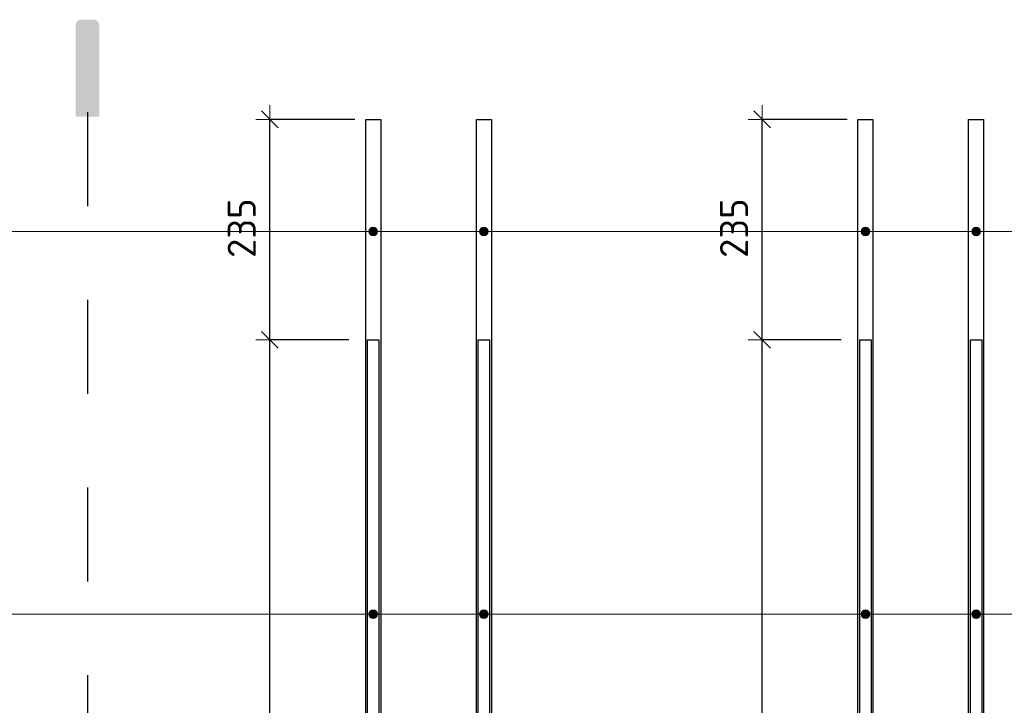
# Model space of a CAD drawing. Header units: metres. Extents: x -38 to 97, y -15 to 21.
# Tile 68 of 256: x 82.72 to 83.77, y -5.174 to -4.444. Entities that reach past the tile are written whole.
import ezdxf

# ---------------------------------------------------------------- set-up
doc = ezdxf.new("R2010")
doc.units = ezdxf.units.M
doc.header["$PDMODE"] = 65
doc.linetypes.add('______2', pattern=[0.0405, 0.03, -0.0105])
for name, color, linetype, lineweight in [('XR$4$Арм.стержн.горизонт. 1', 180, 'Continuous', 35), ('XR$4$Арм.стержн.горизонт. 2', 202, 'Continuous', 35), ('XR$4$Размерная линия (1)', 7, 'Continuous', 13), ('XR$5$Арм.стержн.горизонт. 1', 180, 'Continuous', 35), ('XR$5$Арм.стержн.горизонт. 2', 202, 'Continuous', 35), ('XR$5$Размерная линия (1)', 7, 'Continuous', 13)]:
    doc.layers.add(name, color=color, linetype=linetype, lineweight=lineweight)
doc.styles.add('ISOCPEUR', font='txt')
doc.dimstyles.new('DIMSTYLE_24', dxfattribs={"dimtxt": 0.03, "dimasz": 0.03, "dimexe": 0, "dimexo": 0, "dimgap": 0.015, "dimtad": 2, "dimdec": 0, "dimlfac": 1000, "dimrnd": 5, "dimzin": 12, "dimdsep": 46, "dimtxsty": 'ISOCPEUR', "dimblk1": 'ALL_ML_STRICH', "dimblk2": 'ALL_ML_STRICH', "dimsah": 1, "dimcen": 0, "dimclrd": 7, "dimclre": 256, "dimclrt": 7, "dimadec": 0, "dimazin": 0, "dimtfac": 1, "dimtdec": 0, "dimtix": 1, "dimtmove": 2, "dimatfit": 3, "dimfxl": 0, "dimtzin": 0, "dimlwd": 0, "dimlwe": -3, "dimarcsym": 0})

# ---------------------------------------------------------------- blocks, each defined once
blk = doc.blocks.new('СЛОЖНЫЙ_ОБЪЕКТ_62')
at = {"linetype": 'Continuous', "lineweight": 25, "true_color": 0x000000, "transparency": 33554687}
blk.add_hatch(color=18, dxfattribs=at).paths.add_polyline_path([(82.8043, -4.4488), (82.8042, -4.448), (82.8039, -4.4473), (82.8036, -4.4466), (82.8032, -4.446), (82.8027, -4.4454), (82.8021, -4.4449), (82.8014, -4.4445), (82.8007, -4.4441), (82.8, -4.4439), (82.7993, -4.4437), (82.7985, -4.4437), (82.7852, -4.4437), (82.7844, -4.4437), (82.7836, -4.4439), (82.7829, -4.4441), (82.7822, -4.4445), (82.7816, -4.4449), (82.781, -4.4454), (82.7805, -4.446), (82.7801, -4.4466), (82.7797, -4.4473), (82.7795, -4.448), (82.7793, -4.4488), (82.7793, -4.4496), (82.7793, -4.5471), (82.8044, -4.5471), (82.8044, -4.4496)])
at = {"color": 7, "linetype": '______2', "lineweight": 25, "transparency": 33554687}
blk.add_line((82.7918, -4.5424), (82.7918, -6.901), dxfattribs=at)
blk = doc.blocks.new('ALL_ML_STRICH')
at = {"color": 0, "linetype": 'ByBlock', "lineweight": -2}
for p, q in [((0, -0.5), (0, 0.5)), ((-1, 0), (0.5, 0)), ((-0.3, -0.3), (0.3, 0.3))]:
    blk.add_line(p, q, dxfattribs=at)
blk = doc.blocks.new('*D411')
at = {"layer": 'DEFPOINTS', "color": 7, "linetype": 'Continuous', "lineweight": 13, "transparency": 33554687}
for p in [(83.6156, -4.7849), (83.4147, -5.6699), (83.5114, -5.6699)]:
    blk.add_point(p, dxfattribs=at)
at = {"layer": 'XR$4$Размерная линия (1)', "color": 9, "linetype": 'Continuous', "lineweight": -2, "true_color": 0xc7c7c7, "transparency": 33554687}
for p, q in [((83.5956, -4.7849), (83.5114, -4.7849)), ((83.4347, -5.6699), (83.5114, -5.6699))]:
    blk.add_line(p, q, dxfattribs=at)
at = {"layer": 'XR$4$Размерная линия (1)', "color": 7, "linetype": 'Continuous', "lineweight": -2, "transparency": 33554687}
blk.add_line((83.5114, -5.6699), (83.5114, -4.7849), dxfattribs=at)
at = {"layer": 'XR$4$Размерная линия (1)', "color": 7, "linetype": 'Continuous', "lineweight": 13, "transparency": 33554687, "xscale": 0.03, "yscale": 0.03, "zscale": 0.03}
for p, rotation in [((83.5114, -4.7849), 90), ((83.5114, -5.6699), 270)]:
    blk.add_blockref('ALL_ML_STRICH', p, dxfattribs=dict(at, rotation=rotation))
at = {"layer": 'XR$4$Размерная линия (1)', "color": 7, "linetype": 'Continuous', "lineweight": 13, "transparency": 33554687, "insert": (83.4814, -5.2259), "char_height": 0.03, "width": 0.09, "attachment_point": 5, "rotation": 90, "style": 'ISOCPEUR'}
blk.add_mtext('\\A1;{885}', dxfattribs=at)
blk = doc.blocks.new('*D412')
at = {"layer": 'DEFPOINTS', "color": 7, "linetype": 'Continuous', "lineweight": 13, "transparency": 33554687}
for p in [(83.6221, -4.5499), (83.5114, -4.7849), (83.6156, -4.7849)]:
    blk.add_point(p, dxfattribs=at)
at = {"layer": 'XR$4$Размерная линия (1)', "color": 9, "linetype": 'Continuous', "lineweight": -2, "true_color": 0xc7c7c7, "transparency": 33554687}
for p, q in [((83.6021, -4.5499), (83.5114, -4.5499)), ((83.5956, -4.7849), (83.5114, -4.7849))]:
    blk.add_line(p, q, dxfattribs=at)
at = {"layer": 'XR$4$Размерная линия (1)', "color": 7, "linetype": 'Continuous', "lineweight": -2, "transparency": 33554687}
blk.add_line((83.5114, -4.7849), (83.5114, -4.5499), dxfattribs=at)
at = {"layer": 'XR$4$Размерная линия (1)', "color": 7, "linetype": 'Continuous', "lineweight": 13, "transparency": 33554687, "xscale": 0.03, "yscale": 0.03, "zscale": 0.03}
for p, rotation in [((83.5114, -4.5499), 90), ((83.5114, -4.7849), 270)]:
    blk.add_blockref('ALL_ML_STRICH', p, dxfattribs=dict(at, rotation=rotation))
at = {"layer": 'XR$4$Размерная линия (1)', "color": 7, "linetype": 'Continuous', "lineweight": 13, "transparency": 33554687, "insert": (83.4814, -4.6659), "char_height": 0.03, "width": 0.09, "attachment_point": 5, "rotation": 90, "style": 'ISOCPEUR'}
blk.add_mtext('\\A1;{235}', dxfattribs=at)
blk = doc.blocks.new('*D416')
at = {"layer": 'DEFPOINTS', "color": 7, "linetype": 'Continuous', "lineweight": 13, "transparency": 33554687}
for p in [(83.0906, -4.7849), (82.8897, -5.6699), (82.9864, -5.6699)]:
    blk.add_point(p, dxfattribs=at)
at = {"layer": 'XR$4$Размерная линия (1)', "color": 9, "linetype": 'Continuous', "lineweight": -2, "true_color": 0xc7c7c7, "transparency": 33554687}
for p, q in [((83.0706, -4.7849), (82.9864, -4.7849)), ((82.9097, -5.6699), (82.9864, -5.6699))]:
    blk.add_line(p, q, dxfattribs=at)
at = {"layer": 'XR$4$Размерная линия (1)', "color": 7, "linetype": 'Continuous', "lineweight": -2, "transparency": 33554687}
blk.add_line((82.9864, -5.6699), (82.9864, -4.7849), dxfattribs=at)
at = {"layer": 'XR$4$Размерная линия (1)', "color": 7, "linetype": 'Continuous', "lineweight": 13, "transparency": 33554687, "xscale": 0.03, "yscale": 0.03, "zscale": 0.03}
for p, rotation in [((82.9864, -4.7849), 90), ((82.9864, -5.6699), 270)]:
    blk.add_blockref('ALL_ML_STRICH', p, dxfattribs=dict(at, rotation=rotation))
at = {"layer": 'XR$4$Размерная линия (1)', "color": 7, "linetype": 'Continuous', "lineweight": 13, "transparency": 33554687, "insert": (82.9564, -5.2259), "char_height": 0.03, "width": 0.09, "attachment_point": 5, "rotation": 90, "style": 'ISOCPEUR'}
blk.add_mtext('\\A1;{885}', dxfattribs=at)
blk = doc.blocks.new('*D417')
at = {"layer": 'DEFPOINTS', "color": 7, "linetype": 'Continuous', "lineweight": 13, "transparency": 33554687}
for p in [(83.0971, -4.5499), (82.9864, -4.7849), (83.0906, -4.7849)]:
    blk.add_point(p, dxfattribs=at)
at = {"layer": 'XR$4$Размерная линия (1)', "color": 9, "linetype": 'Continuous', "lineweight": -2, "true_color": 0xc7c7c7, "transparency": 33554687}
for p, q in [((83.0771, -4.5499), (82.9864, -4.5499)), ((83.0706, -4.7849), (82.9864, -4.7849))]:
    blk.add_line(p, q, dxfattribs=at)
at = {"layer": 'XR$4$Размерная линия (1)', "color": 7, "linetype": 'Continuous', "lineweight": -2, "transparency": 33554687}
blk.add_line((82.9864, -4.7849), (82.9864, -4.5499), dxfattribs=at)
at = {"layer": 'XR$4$Размерная линия (1)', "color": 7, "linetype": 'Continuous', "lineweight": 13, "transparency": 33554687, "xscale": 0.03, "yscale": 0.03, "zscale": 0.03}
for p, rotation in [((82.9864, -4.5499), 90), ((82.9864, -4.7849), 270)]:
    blk.add_blockref('ALL_ML_STRICH', p, dxfattribs=dict(at, rotation=rotation))
at = {"layer": 'XR$4$Размерная линия (1)', "color": 7, "linetype": 'Continuous', "lineweight": 13, "transparency": 33554687, "insert": (82.9564, -4.6659), "char_height": 0.03, "width": 0.09, "attachment_point": 5, "rotation": 90, "style": 'ISOCPEUR'}
blk.add_mtext('\\A1;{235}', dxfattribs=at)
blk = doc.blocks.new('СЛОЖНЫЙ_ОБЪЕКТ_109')
at = {"linetype": 'Continuous', "lineweight": 25, "true_color": 0x000000, "transparency": 33554687}
blk.add_hatch(color=18, dxfattribs=at).paths.add_polyline_path([(82.8043, -4.4488), (82.8042, -4.448), (82.8039, -4.4473), (82.8036, -4.4466), (82.8032, -4.446), (82.8027, -4.4454), (82.8021, -4.4449), (82.8014, -4.4445), (82.8007, -4.4441), (82.8, -4.4439), (82.7993, -4.4437), (82.7985, -4.4437), (82.7852, -4.4437), (82.7844, -4.4437), (82.7836, -4.4439), (82.7829, -4.4441), (82.7822, -4.4445), (82.7816, -4.4449), (82.781, -4.4454), (82.7805, -4.446), (82.7801, -4.4466), (82.7797, -4.4473), (82.7795, -4.448), (82.7793, -4.4488), (82.7793, -4.4496), (82.7793, -4.5471), (82.8044, -4.5471), (82.8044, -4.4496)])
at = {"color": 7, "linetype": '______2', "lineweight": 25, "transparency": 33554687}
blk.add_line((82.7918, -4.5424), (82.7918, -6.901), dxfattribs=at)
blk = doc.blocks.new('*D767')
at = {"layer": 'DEFPOINTS', "color": 7, "linetype": 'Continuous', "lineweight": 13, "transparency": 33554687}
for p in [(83.6156, -4.7849), (83.4147, -5.6699), (83.5114, -5.6699)]:
    blk.add_point(p, dxfattribs=at)
at = {"layer": 'XR$5$Размерная линия (1)', "color": 9, "linetype": 'Continuous', "lineweight": -2, "true_color": 0xc7c7c7, "transparency": 33554687}
for p, q in [((83.5956, -4.7849), (83.5114, -4.7849)), ((83.4347, -5.6699), (83.5114, -5.6699))]:
    blk.add_line(p, q, dxfattribs=at)
at = {"layer": 'XR$5$Размерная линия (1)', "color": 7, "linetype": 'Continuous', "lineweight": -2, "transparency": 33554687}
blk.add_line((83.5114, -5.6699), (83.5114, -4.7849), dxfattribs=at)
at = {"layer": 'XR$5$Размерная линия (1)', "color": 7, "linetype": 'Continuous', "lineweight": 13, "transparency": 33554687, "xscale": 0.03, "yscale": 0.03, "zscale": 0.03}
for p, rotation in [((83.5114, -4.7849), 90), ((83.5114, -5.6699), 270)]:
    blk.add_blockref('ALL_ML_STRICH', p, dxfattribs=dict(at, rotation=rotation))
at = {"layer": 'XR$5$Размерная линия (1)', "color": 7, "linetype": 'Continuous', "lineweight": 13, "transparency": 33554687, "insert": (83.4814, -5.2259), "char_height": 0.03, "width": 0.09, "attachment_point": 5, "rotation": 90, "style": 'ISOCPEUR'}
blk.add_mtext('\\A1;{885}', dxfattribs=at)
blk = doc.blocks.new('*D768')
at = {"layer": 'DEFPOINTS', "color": 7, "linetype": 'Continuous', "lineweight": 13, "transparency": 33554687}
for p in [(83.6221, -4.5499), (83.5114, -4.7849), (83.6156, -4.7849)]:
    blk.add_point(p, dxfattribs=at)
at = {"layer": 'XR$5$Размерная линия (1)', "color": 9, "linetype": 'Continuous', "lineweight": -2, "true_color": 0xc7c7c7, "transparency": 33554687}
for p, q in [((83.6021, -4.5499), (83.5114, -4.5499)), ((83.5956, -4.7849), (83.5114, -4.7849))]:
    blk.add_line(p, q, dxfattribs=at)
at = {"layer": 'XR$5$Размерная линия (1)', "color": 7, "linetype": 'Continuous', "lineweight": -2, "transparency": 33554687}
blk.add_line((83.5114, -4.7849), (83.5114, -4.5499), dxfattribs=at)
at = {"layer": 'XR$5$Размерная линия (1)', "color": 7, "linetype": 'Continuous', "lineweight": 13, "transparency": 33554687, "xscale": 0.03, "yscale": 0.03, "zscale": 0.03}
for p, rotation in [((83.5114, -4.5499), 90), ((83.5114, -4.7849), 270)]:
    blk.add_blockref('ALL_ML_STRICH', p, dxfattribs=dict(at, rotation=rotation))
at = {"layer": 'XR$5$Размерная линия (1)', "color": 7, "linetype": 'Continuous', "lineweight": 13, "transparency": 33554687, "insert": (83.4814, -4.6659), "char_height": 0.03, "width": 0.09, "attachment_point": 5, "rotation": 90, "style": 'ISOCPEUR'}
blk.add_mtext('\\A1;{235}', dxfattribs=at)
blk = doc.blocks.new('*D772')
at = {"layer": 'DEFPOINTS', "color": 7, "linetype": 'Continuous', "lineweight": 13, "transparency": 33554687}
for p in [(83.0906, -4.7849), (82.8897, -5.6699), (82.9864, -5.6699)]:
    blk.add_point(p, dxfattribs=at)
at = {"layer": 'XR$5$Размерная линия (1)', "color": 9, "linetype": 'Continuous', "lineweight": -2, "true_color": 0xc7c7c7, "transparency": 33554687}
for p, q in [((83.0706, -4.7849), (82.9864, -4.7849)), ((82.9097, -5.6699), (82.9864, -5.6699))]:
    blk.add_line(p, q, dxfattribs=at)
at = {"layer": 'XR$5$Размерная линия (1)', "color": 7, "linetype": 'Continuous', "lineweight": -2, "transparency": 33554687}
blk.add_line((82.9864, -5.6699), (82.9864, -4.7849), dxfattribs=at)
at = {"layer": 'XR$5$Размерная линия (1)', "color": 7, "linetype": 'Continuous', "lineweight": 13, "transparency": 33554687, "xscale": 0.03, "yscale": 0.03, "zscale": 0.03}
for p, rotation in [((82.9864, -4.7849), 90), ((82.9864, -5.6699), 270)]:
    blk.add_blockref('ALL_ML_STRICH', p, dxfattribs=dict(at, rotation=rotation))
at = {"layer": 'XR$5$Размерная линия (1)', "color": 7, "linetype": 'Continuous', "lineweight": 13, "transparency": 33554687, "insert": (82.9564, -5.2259), "char_height": 0.03, "width": 0.09, "attachment_point": 5, "rotation": 90, "style": 'ISOCPEUR'}
blk.add_mtext('\\A1;{885}', dxfattribs=at)
blk = doc.blocks.new('*D773')
at = {"layer": 'DEFPOINTS', "color": 7, "linetype": 'Continuous', "lineweight": 13, "transparency": 33554687}
for p in [(83.0971, -4.5499), (82.9864, -4.7849), (83.0906, -4.7849)]:
    blk.add_point(p, dxfattribs=at)
at = {"layer": 'XR$5$Размерная линия (1)', "color": 9, "linetype": 'Continuous', "lineweight": -2, "true_color": 0xc7c7c7, "transparency": 33554687}
for p, q in [((83.0771, -4.5499), (82.9864, -4.5499)), ((83.0706, -4.7849), (82.9864, -4.7849))]:
    blk.add_line(p, q, dxfattribs=at)
at = {"layer": 'XR$5$Размерная линия (1)', "color": 7, "linetype": 'Continuous', "lineweight": -2, "transparency": 33554687}
blk.add_line((82.9864, -4.7849), (82.9864, -4.5499), dxfattribs=at)
at = {"layer": 'XR$5$Размерная линия (1)', "color": 7, "linetype": 'Continuous', "lineweight": 13, "transparency": 33554687, "xscale": 0.03, "yscale": 0.03, "zscale": 0.03}
for p, rotation in [((82.9864, -4.5499), 90), ((82.9864, -4.7849), 270)]:
    blk.add_blockref('ALL_ML_STRICH', p, dxfattribs=dict(at, rotation=rotation))
at = {"layer": 'XR$5$Размерная линия (1)', "color": 7, "linetype": 'Continuous', "lineweight": 13, "transparency": 33554687, "insert": (82.9564, -4.6659), "char_height": 0.03, "width": 0.09, "attachment_point": 5, "rotation": 90, "style": 'ISOCPEUR'}
blk.add_mtext('\\A1;{235}', dxfattribs=at)

msp = doc.modelspace()

# ---------------------------------------------------------------- hatches: boundary and pattern name
at = {"layer": 'XR$4$Арм.стержн.горизонт. 1', "linetype": 'Continuous', "lineweight": 13, "transparency": 33554687}
for points in [[(83.0928, -4.6717), (83.0928, -4.6672), (83.0921, -4.6695)], [(83.0928, -4.6672), (83.0944, -4.6734), (83.0944, -4.6656)], [(83.0928, -4.6672), (83.0928, -4.6717), (83.0944, -4.6734)], [(83.0944, -4.6656), (83.0966, -4.674), (83.0966, -4.665)], [(83.0944, -4.6656), (83.0944, -4.6734), (83.0966, -4.674)], [(83.0966, -4.665), (83.0966, -4.674), (83.0989, -4.6734)], [(83.0966, -4.665), (83.0989, -4.6734), (83.0989, -4.6656)], [(83.0989, -4.6656), (83.0989, -4.6734), (83.1005, -4.6717)], [(83.0989, -4.6656), (83.1005, -4.6717), (83.1005, -4.6672)], [(83.1005, -4.6672), (83.1005, -4.6717), (83.1011, -4.6695)], [(83.2108, -4.6717), (83.2108, -4.6672), (83.2101, -4.6695)], [(83.2108, -4.6672), (83.2124, -4.6734), (83.2124, -4.6656)], [(83.2108, -4.6672), (83.2108, -4.6717), (83.2124, -4.6734)], [(83.2124, -4.6656), (83.2146, -4.674), (83.2146, -4.665)], [(83.2124, -4.6656), (83.2124, -4.6734), (83.2146, -4.674)], [(83.2146, -4.665), (83.2146, -4.674), (83.2169, -4.6734)], [(83.2146, -4.665), (83.2169, -4.6734), (83.2169, -4.6656)], [(83.2169, -4.6656), (83.2169, -4.6734), (83.2185, -4.6717)], [(83.2169, -4.6656), (83.2185, -4.6717), (83.2185, -4.6672)], [(83.2185, -4.6672), (83.2185, -4.6717), (83.2191, -4.6695)], [(83.6178, -4.6717), (83.6178, -4.6672), (83.6171, -4.6695)], [(83.6178, -4.6672), (83.6194, -4.6734), (83.6194, -4.6656)], [(83.6178, -4.6672), (83.6178, -4.6717), (83.6194, -4.6734)], [(83.6194, -4.6656), (83.6216, -4.674), (83.6216, -4.665)], [(83.6194, -4.6656), (83.6194, -4.6734), (83.6216, -4.674)], [(83.6216, -4.665), (83.6216, -4.674), (83.6239, -4.6734)], [(83.6216, -4.665), (83.6239, -4.6734), (83.6239, -4.6656)], [(83.6239, -4.6656), (83.6239, -4.6734), (83.6255, -4.6717)], [(83.6239, -4.6656), (83.6255, -4.6717), (83.6255, -4.6672)], [(83.6255, -4.6672), (83.6255, -4.6717), (83.6261, -4.6695)], [(83.7358, -4.6717), (83.7358, -4.6672), (83.7351, -4.6695)], [(83.7358, -4.6672), (83.7374, -4.6734), (83.7374, -4.6656)], [(83.7358, -4.6672), (83.7358, -4.6717), (83.7374, -4.6734)], [(83.7374, -4.6656), (83.7396, -4.674), (83.7396, -4.665)], [(83.7374, -4.6656), (83.7374, -4.6734), (83.7396, -4.674)], [(83.7396, -4.665), (83.7396, -4.674), (83.7419, -4.6734)], [(83.7396, -4.665), (83.7419, -4.6734), (83.7419, -4.6656)], [(83.7419, -4.6656), (83.7419, -4.6734), (83.7435, -4.6717)], [(83.7419, -4.6656), (83.7435, -4.6717), (83.7435, -4.6672)], [(83.7435, -4.6672), (83.7435, -4.6717), (83.7441, -4.6695)]]:
    msp.add_hatch(color=7, dxfattribs=at).paths.add_polyline_path(points)
at = {"layer": 'XR$4$Арм.стержн.горизонт. 2', "linetype": 'Continuous', "lineweight": 13, "transparency": 33554687}
for points in [[(83.0928, -5.0796), (83.0928, -5.0751), (83.0921, -5.0773)], [(83.0928, -5.0751), (83.0944, -5.0812), (83.0944, -5.0734)], [(83.0928, -5.0751), (83.0928, -5.0796), (83.0944, -5.0812)], [(83.0944, -5.0734), (83.0966, -5.0818), (83.0966, -5.0728)], [(83.0944, -5.0734), (83.0944, -5.0812), (83.0966, -5.0818)], [(83.0966, -5.0728), (83.0966, -5.0818), (83.0989, -5.0812)], [(83.0966, -5.0728), (83.0989, -5.0812), (83.0989, -5.0734)], [(83.0989, -5.0734), (83.0989, -5.0812), (83.1005, -5.0796)], [(83.0989, -5.0734), (83.1005, -5.0796), (83.1005, -5.0751)], [(83.1005, -5.0751), (83.1005, -5.0796), (83.1011, -5.0773)], [(83.2108, -5.0796), (83.2108, -5.0751), (83.2101, -5.0773)], [(83.2108, -5.0751), (83.2124, -5.0812), (83.2124, -5.0734)], [(83.2108, -5.0751), (83.2108, -5.0796), (83.2124, -5.0812)], [(83.2124, -5.0734), (83.2146, -5.0818), (83.2146, -5.0728)], [(83.2124, -5.0734), (83.2124, -5.0812), (83.2146, -5.0818)], [(83.2146, -5.0728), (83.2146, -5.0818), (83.2169, -5.0812)], [(83.2146, -5.0728), (83.2169, -5.0812), (83.2169, -5.0734)], [(83.2169, -5.0734), (83.2169, -5.0812), (83.2185, -5.0796)], [(83.2169, -5.0734), (83.2185, -5.0796), (83.2185, -5.0751)], [(83.2185, -5.0751), (83.2185, -5.0796), (83.2191, -5.0773)], [(83.6178, -5.0796), (83.6178, -5.0751), (83.6171, -5.0773)], [(83.6178, -5.0751), (83.6194, -5.0812), (83.6194, -5.0734)], [(83.6178, -5.0751), (83.6178, -5.0796), (83.6194, -5.0812)], [(83.6194, -5.0734), (83.6216, -5.0818), (83.6216, -5.0728)], [(83.6194, -5.0734), (83.6194, -5.0812), (83.6216, -5.0818)], [(83.6216, -5.0728), (83.6216, -5.0818), (83.6239, -5.0812)], [(83.6216, -5.0728), (83.6239, -5.0812), (83.6239, -5.0734)], [(83.6239, -5.0734), (83.6239, -5.0812), (83.6255, -5.0796)], [(83.6239, -5.0734), (83.6255, -5.0796), (83.6255, -5.0751)], [(83.6255, -5.0751), (83.6255, -5.0796), (83.6261, -5.0773)], [(83.7358, -5.0796), (83.7358, -5.0751), (83.7351, -5.0773)], [(83.7358, -5.0751), (83.7374, -5.0812), (83.7374, -5.0734)], [(83.7358, -5.0751), (83.7358, -5.0796), (83.7374, -5.0812)], [(83.7374, -5.0734), (83.7396, -5.0818), (83.7396, -5.0728)], [(83.7374, -5.0734), (83.7374, -5.0812), (83.7396, -5.0818)], [(83.7396, -5.0728), (83.7396, -5.0818), (83.7419, -5.0812)], [(83.7396, -5.0728), (83.7419, -5.0812), (83.7419, -5.0734)], [(83.7419, -5.0734), (83.7419, -5.0812), (83.7435, -5.0796)], [(83.7419, -5.0734), (83.7435, -5.0796), (83.7435, -5.0751)], [(83.7435, -5.0751), (83.7435, -5.0796), (83.7441, -5.0773)]]:
    msp.add_hatch(color=7, dxfattribs=at).paths.add_polyline_path(points)
at = {"layer": 'XR$5$Арм.стержн.горизонт. 1', "linetype": 'Continuous', "lineweight": 13, "transparency": 33554687}
for points in [[(83.0928, -4.6717), (83.0928, -4.6672), (83.0921, -4.6695)], [(83.0928, -4.6672), (83.0944, -4.6734), (83.0944, -4.6656)], [(83.0928, -4.6672), (83.0928, -4.6717), (83.0944, -4.6734)], [(83.0944, -4.6656), (83.0966, -4.674), (83.0966, -4.665)], [(83.0944, -4.6656), (83.0944, -4.6734), (83.0966, -4.674)], [(83.0966, -4.665), (83.0966, -4.674), (83.0989, -4.6734)], [(83.0966, -4.665), (83.0989, -4.6734), (83.0989, -4.6656)], [(83.0989, -4.6656), (83.0989, -4.6734), (83.1005, -4.6717)], [(83.0989, -4.6656), (83.1005, -4.6717), (83.1005, -4.6672)], [(83.1005, -4.6672), (83.1005, -4.6717), (83.1011, -4.6695)], [(83.2108, -4.6717), (83.2108, -4.6672), (83.2101, -4.6695)], [(83.2108, -4.6672), (83.2124, -4.6734), (83.2124, -4.6656)], [(83.2108, -4.6672), (83.2108, -4.6717), (83.2124, -4.6734)], [(83.2124, -4.6656), (83.2146, -4.674), (83.2146, -4.665)], [(83.2124, -4.6656), (83.2124, -4.6734), (83.2146, -4.674)], [(83.2146, -4.665), (83.2146, -4.674), (83.2169, -4.6734)], [(83.2146, -4.665), (83.2169, -4.6734), (83.2169, -4.6656)], [(83.2169, -4.6656), (83.2169, -4.6734), (83.2185, -4.6717)], [(83.2169, -4.6656), (83.2185, -4.6717), (83.2185, -4.6672)], [(83.2185, -4.6672), (83.2185, -4.6717), (83.2191, -4.6695)], [(83.6178, -4.6717), (83.6178, -4.6672), (83.6171, -4.6695)], [(83.6178, -4.6672), (83.6194, -4.6734), (83.6194, -4.6656)], [(83.6178, -4.6672), (83.6178, -4.6717), (83.6194, -4.6734)], [(83.6194, -4.6656), (83.6216, -4.674), (83.6216, -4.665)], [(83.6194, -4.6656), (83.6194, -4.6734), (83.6216, -4.674)], [(83.6216, -4.665), (83.6216, -4.674), (83.6239, -4.6734)], [(83.6216, -4.665), (83.6239, -4.6734), (83.6239, -4.6656)], [(83.6239, -4.6656), (83.6239, -4.6734), (83.6255, -4.6717)], [(83.6239, -4.6656), (83.6255, -4.6717), (83.6255, -4.6672)], [(83.6255, -4.6672), (83.6255, -4.6717), (83.6261, -4.6695)], [(83.7358, -4.6717), (83.7358, -4.6672), (83.7351, -4.6695)], [(83.7358, -4.6672), (83.7374, -4.6734), (83.7374, -4.6656)], [(83.7358, -4.6672), (83.7358, -4.6717), (83.7374, -4.6734)], [(83.7374, -4.6656), (83.7396, -4.674), (83.7396, -4.665)], [(83.7374, -4.6656), (83.7374, -4.6734), (83.7396, -4.674)], [(83.7396, -4.665), (83.7396, -4.674), (83.7419, -4.6734)], [(83.7396, -4.665), (83.7419, -4.6734), (83.7419, -4.6656)], [(83.7419, -4.6656), (83.7419, -4.6734), (83.7435, -4.6717)], [(83.7419, -4.6656), (83.7435, -4.6717), (83.7435, -4.6672)], [(83.7435, -4.6672), (83.7435, -4.6717), (83.7441, -4.6695)]]:
    msp.add_hatch(color=7, dxfattribs=at).paths.add_polyline_path(points)
at = {"layer": 'XR$5$Арм.стержн.горизонт. 2', "linetype": 'Continuous', "lineweight": 13, "transparency": 33554687}
for points in [[(83.0928, -5.0796), (83.0928, -5.0751), (83.0921, -5.0773)], [(83.0928, -5.0751), (83.0944, -5.0812), (83.0944, -5.0734)], [(83.0928, -5.0751), (83.0928, -5.0796), (83.0944, -5.0812)], [(83.0944, -5.0734), (83.0966, -5.0818), (83.0966, -5.0728)], [(83.0944, -5.0734), (83.0944, -5.0812), (83.0966, -5.0818)], [(83.0966, -5.0728), (83.0966, -5.0818), (83.0989, -5.0812)], [(83.0966, -5.0728), (83.0989, -5.0812), (83.0989, -5.0734)], [(83.0989, -5.0734), (83.0989, -5.0812), (83.1005, -5.0796)], [(83.0989, -5.0734), (83.1005, -5.0796), (83.1005, -5.0751)], [(83.1005, -5.0751), (83.1005, -5.0796), (83.1011, -5.0773)], [(83.2108, -5.0796), (83.2108, -5.0751), (83.2101, -5.0773)], [(83.2108, -5.0751), (83.2124, -5.0812), (83.2124, -5.0734)], [(83.2108, -5.0751), (83.2108, -5.0796), (83.2124, -5.0812)], [(83.2124, -5.0734), (83.2146, -5.0818), (83.2146, -5.0728)], [(83.2124, -5.0734), (83.2124, -5.0812), (83.2146, -5.0818)], [(83.2146, -5.0728), (83.2146, -5.0818), (83.2169, -5.0812)], [(83.2146, -5.0728), (83.2169, -5.0812), (83.2169, -5.0734)], [(83.2169, -5.0734), (83.2169, -5.0812), (83.2185, -5.0796)], [(83.2169, -5.0734), (83.2185, -5.0796), (83.2185, -5.0751)], [(83.2185, -5.0751), (83.2185, -5.0796), (83.2191, -5.0773)], [(83.6178, -5.0796), (83.6178, -5.0751), (83.6171, -5.0773)], [(83.6178, -5.0751), (83.6194, -5.0812), (83.6194, -5.0734)], [(83.6178, -5.0751), (83.6178, -5.0796), (83.6194, -5.0812)], [(83.6194, -5.0734), (83.6216, -5.0818), (83.6216, -5.0728)], [(83.6194, -5.0734), (83.6194, -5.0812), (83.6216, -5.0818)], [(83.6216, -5.0728), (83.6216, -5.0818), (83.6239, -5.0812)], [(83.6216, -5.0728), (83.6239, -5.0812), (83.6239, -5.0734)], [(83.6239, -5.0734), (83.6239, -5.0812), (83.6255, -5.0796)], [(83.6239, -5.0734), (83.6255, -5.0796), (83.6255, -5.0751)], [(83.6255, -5.0751), (83.6255, -5.0796), (83.6261, -5.0773)], [(83.7358, -5.0796), (83.7358, -5.0751), (83.7351, -5.0773)], [(83.7358, -5.0751), (83.7374, -5.0812), (83.7374, -5.0734)], [(83.7358, -5.0751), (83.7358, -5.0796), (83.7374, -5.0812)], [(83.7374, -5.0734), (83.7396, -5.0818), (83.7396, -5.0728)], [(83.7374, -5.0734), (83.7374, -5.0812), (83.7396, -5.0818)], [(83.7396, -5.0728), (83.7396, -5.0818), (83.7419, -5.0812)], [(83.7396, -5.0728), (83.7419, -5.0812), (83.7419, -5.0734)], [(83.7419, -5.0734), (83.7419, -5.0812), (83.7435, -5.0796)], [(83.7419, -5.0734), (83.7435, -5.0796), (83.7435, -5.0751)], [(83.7435, -5.0751), (83.7435, -5.0796), (83.7441, -5.0773)]]:
    msp.add_hatch(color=7, dxfattribs=at).paths.add_polyline_path(points)

# ---------------------------------------------------------------- linework, layer by layer
at = {"layer": 'XR$4$Арм.стержн.горизонт. 1', "color": 7, "linetype": 'Continuous', "lineweight": 13, "transparency": 33554687}
for p, q in [((80.6389, -4.6695), (83.6216, -4.6695)), ((80.6389, -4.6695), (84.2646, -4.6695)), ((80.6389, -4.6695), (83.7396, -4.6695)), ((80.6389, -4.6695), (83.0966, -4.6695)), ((80.6389, -4.6695), (84.1466, -4.6695)), ((80.6389, -4.6695), (83.2146, -4.6695)), ((83.0921, -4.6695), (83.0921, -4.6695)), ((83.0966, -4.665), (83.0966, -4.665)), ((83.1011, -4.6695), (83.1011, -4.6695)), ((83.2101, -4.6695), (83.2101, -4.6695)), ((83.2146, -4.665), (83.2146, -4.665)), ((83.2191, -4.6695), (83.2191, -4.6695)), ((83.6171, -4.6695), (83.6171, -4.6695)), ((83.6216, -4.665), (83.6216, -4.665)), ((83.6261, -4.6695), (83.6261, -4.6695)), ((83.7351, -4.6695), (83.7351, -4.6695)), ((83.7396, -4.665), (83.7396, -4.665)), ((83.7441, -4.6695), (83.7441, -4.6695)), ((83.0966, -4.674), (83.0966, -4.674)), ((83.2146, -4.674), (83.2146, -4.674)), ((83.6216, -4.674), (83.6216, -4.674)), ((83.7396, -4.674), (83.7396, -4.674))]:
    msp.add_line(p, q, dxfattribs=at)
at = {"layer": 'XR$4$Арм.стержн.горизонт. 1', "color": 7, "linetype": 'Continuous', "lineweight": 25, "transparency": 33554687}
for points in [[(83.0886, -6.8899), (83.0886, -4.5499), (83.1046, -4.5499), (83.1046, -6.8899), (83.0886, -6.8899)], [(83.2066, -6.8899), (83.2066, -4.5499), (83.2226, -4.5499), (83.2226, -6.8899), (83.2066, -6.8899)], [(83.6136, -6.8899), (83.6136, -4.5499), (83.6296, -4.5499), (83.6296, -6.8899), (83.6136, -6.8899)], [(83.7316, -6.8899), (83.7316, -4.5499), (83.7476, -4.5499), (83.7476, -6.8899), (83.7316, -6.8899)]]:
    msp.add_lwpolyline(points, dxfattribs=at)
at = {"layer": 'XR$4$Арм.стержн.горизонт. 1', "color": 7, "linetype": 'Continuous', "lineweight": 13, "transparency": 33554687}
for centre in [(83.0966, -4.6695), (83.2146, -4.6695), (83.6216, -4.6695), (83.7396, -4.6695)]:
    msp.add_circle(centre, 0.0045, dxfattribs=at)
at = {"layer": 'XR$4$Арм.стержн.горизонт. 2', "color": 7, "linetype": 'Continuous', "lineweight": 13, "transparency": 33554687}
for p, q in [((80.6354, -5.0773), (84.1466, -5.0773)), ((80.6354, -5.0773), (83.6216, -5.0773)), ((80.6354, -5.0773), (83.0966, -5.0773)), ((80.6354, -5.0773), (84.2646, -5.0773)), ((80.6354, -5.0773), (83.7396, -5.0773)), ((80.6354, -5.0773), (83.2146, -5.0773)), ((83.0921, -5.0773), (83.0921, -5.0773)), ((83.0966, -5.0728), (83.0966, -5.0728)), ((83.0966, -5.0818), (83.0966, -5.0818)), ((83.1011, -5.0773), (83.1011, -5.0773)), ((83.2101, -5.0773), (83.2101, -5.0773)), ((83.2146, -5.0728), (83.2146, -5.0728)), ((83.2146, -5.0818), (83.2146, -5.0818)), ((83.2191, -5.0773), (83.2191, -5.0773)), ((83.6171, -5.0773), (83.6171, -5.0773)), ((83.6216, -5.0728), (83.6216, -5.0728)), ((83.6216, -5.0818), (83.6216, -5.0818)), ((83.6261, -5.0773), (83.6261, -5.0773)), ((83.7351, -5.0773), (83.7351, -5.0773)), ((83.7396, -5.0728), (83.7396, -5.0728)), ((83.7396, -5.0818), (83.7396, -5.0818)), ((83.7441, -5.0773), (83.7441, -5.0773))]:
    msp.add_line(p, q, dxfattribs=at)
at = {"layer": 'XR$4$Арм.стержн.горизонт. 2', "color": 34, "linetype": 'Continuous', "lineweight": 25, "transparency": 33554687}
for points in [[(83.1026, -4.7849), (83.1026, -6.7349), (83.0906, -6.7349), (83.0906, -4.7849), (83.1026, -4.7849)], [(83.2206, -4.7849), (83.2206, -6.7349), (83.2086, -6.7349), (83.2086, -4.7849), (83.2206, -4.7849)], [(83.6276, -4.7849), (83.6276, -6.7349), (83.6156, -6.7349), (83.6156, -4.7849), (83.6276, -4.7849)], [(83.7456, -4.7849), (83.7456, -6.7349), (83.7336, -6.7349), (83.7336, -4.7849), (83.7456, -4.7849)]]:
    msp.add_lwpolyline(points, dxfattribs=at)
at = {"layer": 'XR$4$Арм.стержн.горизонт. 2', "color": 7, "linetype": 'Continuous', "lineweight": 13, "transparency": 33554687}
for centre in [(83.0966, -5.0773), (83.2146, -5.0773), (83.6216, -5.0773), (83.7396, -5.0773)]:
    msp.add_circle(centre, 0.0045, dxfattribs=at)
at = {"layer": 'XR$5$Арм.стержн.горизонт. 1', "color": 7, "linetype": 'Continuous', "lineweight": 13, "transparency": 33554687}
for p, q in [((80.6389, -4.6695), (83.6216, -4.6695)), ((80.6389, -4.6695), (84.2646, -4.6695)), ((80.6389, -4.6695), (83.7396, -4.6695)), ((80.6389, -4.6695), (83.0966, -4.6695)), ((80.6389, -4.6695), (84.1466, -4.6695)), ((80.6389, -4.6695), (83.2146, -4.6695)), ((83.0921, -4.6695), (83.0921, -4.6695)), ((83.0966, -4.665), (83.0966, -4.665)), ((83.1011, -4.6695), (83.1011, -4.6695)), ((83.2101, -4.6695), (83.2101, -4.6695)), ((83.2146, -4.665), (83.2146, -4.665)), ((83.2191, -4.6695), (83.2191, -4.6695)), ((83.6171, -4.6695), (83.6171, -4.6695)), ((83.6216, -4.665), (83.6216, -4.665)), ((83.6261, -4.6695), (83.6261, -4.6695)), ((83.7351, -4.6695), (83.7351, -4.6695)), ((83.7396, -4.665), (83.7396, -4.665)), ((83.7441, -4.6695), (83.7441, -4.6695)), ((83.0966, -4.674), (83.0966, -4.674)), ((83.2146, -4.674), (83.2146, -4.674)), ((83.6216, -4.674), (83.6216, -4.674)), ((83.7396, -4.674), (83.7396, -4.674))]:
    msp.add_line(p, q, dxfattribs=at)
at = {"layer": 'XR$5$Арм.стержн.горизонт. 1', "color": 7, "linetype": 'Continuous', "lineweight": 25, "transparency": 33554687}
for points in [[(83.0886, -6.8899), (83.0886, -4.5499), (83.1046, -4.5499), (83.1046, -6.8899), (83.0886, -6.8899)], [(83.2066, -6.8899), (83.2066, -4.5499), (83.2226, -4.5499), (83.2226, -6.8899), (83.2066, -6.8899)], [(83.6136, -6.8899), (83.6136, -4.5499), (83.6296, -4.5499), (83.6296, -6.8899), (83.6136, -6.8899)], [(83.7316, -6.8899), (83.7316, -4.5499), (83.7476, -4.5499), (83.7476, -6.8899), (83.7316, -6.8899)]]:
    msp.add_lwpolyline(points, dxfattribs=at)
at = {"layer": 'XR$5$Арм.стержн.горизонт. 1', "color": 7, "linetype": 'Continuous', "lineweight": 13, "transparency": 33554687}
for centre in [(83.0966, -4.6695), (83.2146, -4.6695), (83.6216, -4.6695), (83.7396, -4.6695)]:
    msp.add_circle(centre, 0.0045, dxfattribs=at)
at = {"layer": 'XR$5$Арм.стержн.горизонт. 2', "color": 7, "linetype": 'Continuous', "lineweight": 13, "transparency": 33554687}
for p, q in [((80.6354, -5.0773), (84.1466, -5.0773)), ((80.6354, -5.0773), (83.6216, -5.0773)), ((80.6354, -5.0773), (83.0966, -5.0773)), ((80.6354, -5.0773), (84.2646, -5.0773)), ((80.6354, -5.0773), (83.7396, -5.0773)), ((80.6354, -5.0773), (83.2146, -5.0773)), ((83.0921, -5.0773), (83.0921, -5.0773)), ((83.0966, -5.0728), (83.0966, -5.0728)), ((83.0966, -5.0818), (83.0966, -5.0818)), ((83.1011, -5.0773), (83.1011, -5.0773)), ((83.2101, -5.0773), (83.2101, -5.0773)), ((83.2146, -5.0728), (83.2146, -5.0728)), ((83.2146, -5.0818), (83.2146, -5.0818)), ((83.2191, -5.0773), (83.2191, -5.0773)), ((83.6171, -5.0773), (83.6171, -5.0773)), ((83.6216, -5.0728), (83.6216, -5.0728)), ((83.6216, -5.0818), (83.6216, -5.0818)), ((83.6261, -5.0773), (83.6261, -5.0773)), ((83.7351, -5.0773), (83.7351, -5.0773)), ((83.7396, -5.0728), (83.7396, -5.0728)), ((83.7396, -5.0818), (83.7396, -5.0818)), ((83.7441, -5.0773), (83.7441, -5.0773))]:
    msp.add_line(p, q, dxfattribs=at)
at = {"layer": 'XR$5$Арм.стержн.горизонт. 2', "color": 34, "linetype": 'Continuous', "lineweight": 25, "transparency": 33554687}
for points in [[(83.1026, -4.7849), (83.1026, -6.7349), (83.0906, -6.7349), (83.0906, -4.7849), (83.1026, -4.7849)], [(83.2206, -4.7849), (83.2206, -6.7349), (83.2086, -6.7349), (83.2086, -4.7849), (83.2206, -4.7849)], [(83.6276, -4.7849), (83.6276, -6.7349), (83.6156, -6.7349), (83.6156, -4.7849), (83.6276, -4.7849)], [(83.7456, -4.7849), (83.7456, -6.7349), (83.7336, -6.7349), (83.7336, -4.7849), (83.7456, -4.7849)]]:
    msp.add_lwpolyline(points, dxfattribs=at)
at = {"layer": 'XR$5$Арм.стержн.горизонт. 2', "color": 7, "linetype": 'Continuous', "lineweight": 13, "transparency": 33554687}
for centre in [(83.0966, -5.0773), (83.2146, -5.0773), (83.6216, -5.0773), (83.7396, -5.0773)]:
    msp.add_circle(centre, 0.0045, dxfattribs=at)

# ---------------------------------------------------------------- block references
at = {"color": 7, "linetype": 'Continuous', "lineweight": 13, "transparency": 33554687}
for name in ['СЛОЖНЫЙ_ОБЪЕКТ_62', 'СЛОЖНЫЙ_ОБЪЕКТ_109']:
    msp.add_blockref(name, (0, 0), dxfattribs=at)

# ---------------------------------------------------------------- dimensions: what is measured, and where the dimension line sits
at = {"layer": 'XR$4$Размерная линия (1)', "color": 7, "linetype": 'Continuous', "lineweight": 13, "transparency": 33554687}
for base, p1, p2, picture, middle in [((82.9864, -4.5499), (83.0706, -4.7849), (83.0771, -4.5499), '*D417', (82.9564, -4.6659)), ((83.5114, -4.5499), (83.5956, -4.7849), (83.6021, -4.5499), '*D412', (83.4814, -4.6659)), ((82.9864, -4.7849), (82.9097, -5.6699), (83.0706, -4.7849), '*D416', (82.9564, -5.2259)), ((83.5114, -4.7849), (83.4347, -5.6699), (83.5956, -4.7849), '*D411', (83.4814, -5.2259))]:
    dim = msp.add_linear_dim(base=base, p1=p1, p2=p2, angle=90, dimstyle='DIMSTYLE_24', override={"dimpost": '<>', "dimclrd": 7, "dimclre": 9, "dimclrt": 7, "dimlwd": 0, "dimlwe": 65533}, dxfattribs=at)
    dim.commit()
    dim.dimension.update_dxf_attribs({"geometry": picture, "text_midpoint": middle, "dimtype": 160})
at = {"layer": 'XR$5$Размерная линия (1)', "color": 7, "linetype": 'Continuous', "lineweight": 13, "transparency": 33554687}
for base, p1, p2, picture, middle in [((82.9864, -4.5499), (83.0706, -4.7849), (83.0771, -4.5499), '*D773', (82.9564, -4.6659)), ((83.5114, -4.5499), (83.5956, -4.7849), (83.6021, -4.5499), '*D768', (83.4814, -4.6659)), ((82.9864, -4.7849), (82.9097, -5.6699), (83.0706, -4.7849), '*D772', (82.9564, -5.2259)), ((83.5114, -4.7849), (83.4347, -5.6699), (83.5956, -4.7849), '*D767', (83.4814, -5.2259))]:
    dim = msp.add_linear_dim(base=base, p1=p1, p2=p2, angle=90, dimstyle='DIMSTYLE_24', override={"dimpost": '<>', "dimclrd": 7, "dimclre": 9, "dimclrt": 7, "dimlwd": 0, "dimlwe": 65533}, dxfattribs=at)
    dim.commit()
    dim.dimension.update_dxf_attribs({"geometry": picture, "text_midpoint": middle, "dimtype": 160})

doc.saveas('drawing.dxf')
